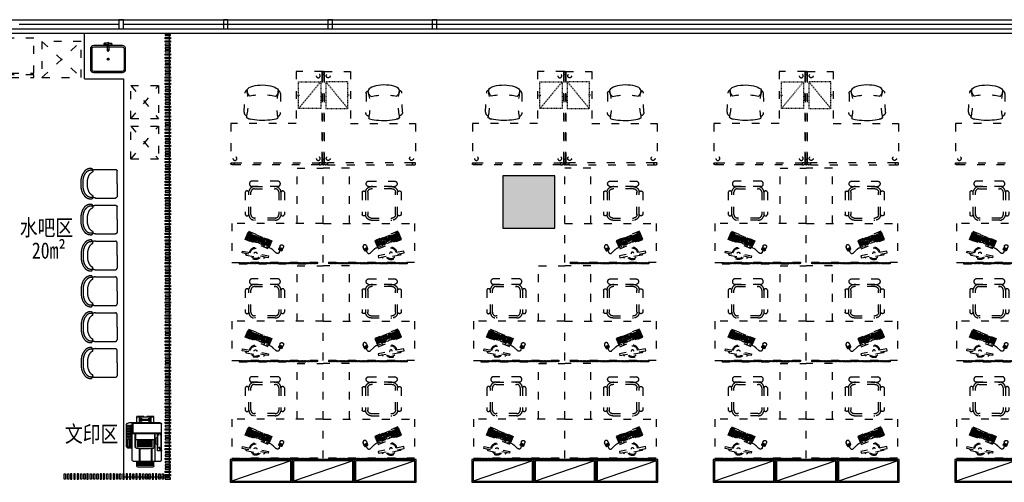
# Model space of a CAD drawing. Header units: millimetres. Extents: x -539149 to -534375, y 505028 to 505469.
# Tile 41 of 135: x -537202 to -537051, y 505292 to 505363. Entities that reach past the tile are written whole.
import ezdxf

# ---------------------------------------------------------------- set-up
doc = ezdxf.new("R2010")
doc.units = ezdxf.units.MM
doc.header["$LTSCALE"] = 10
doc.linetypes.add('ACAD_ISO03W100', pattern=[30, 12, -18])
doc.linetypes.add('HIDDEN2', pattern=[0.1875, 0.125, -0.0625])
for name, color, linetype in [('A-建筑-原墙体', 2, 'Continuous'), ('A-建筑-柱子、剪力墙', 251, 'Continuous'), ('A-建筑-窗户', 4, 'Continuous'), ('B-平面-到顶家具H', 30, 'Continuous'), ('B-平面-固定家具M', 30, 'Continuous'), ('B-平面-完成面造型线', 6, 'Continuous'), ('B-平面-家具L', 30, 'Continuous'), ('B-平面-活动家具', 30, 'ACAD_ISO03W100'), ('E-文本', 7, 'Continuous'), ('家具', 1, 'Continuous')]:
    doc.layers.add(name, color=color, linetype=linetype)
doc.styles.add('宋体', font='txt', dxfattribs={"width": 1.1})

# ---------------------------------------------------------------- blocks, each defined once
blk = doc.blocks.new('A$C71C97248')
at = {"layer": '家具', "color": 8, "linetype": 'Continuous', "ltscale": 250}
for p, q in [((98, 21), (98, 501)), ((139, 524), (162, 524)), ((139, 517), (139, 524)), ((162, 517), (139, 517)), ((139, 509), (162, 509)), ((139, 503), (139, 509)), ((162, 503), (139, 503)), ((139, 494), (162, 494)), ((139, 488), (139, 494)), ((162, 488), (139, 488)), ((139, 481), (162, 481)), ((139, 474), (139, 481)), ((162, 474), (139, 474)), ((139, 467), (162, 467)), ((139, 460), (139, 467)), ((162, 460), (139, 460)), ((450, 540), (140, 540)), ((162, 524), (162, 518)), ((162, 509), (162, 503)), ((162, 494), (162, 489)), ((162, 481), (162, 475)), ((162, 467), (162, 461)), ((177, 524), (201, 524)), ((177, 517), (177, 524)), ((201, 517), (177, 517)), ((177, 503), (177, 509)), ((177, 509), (201, 509)), ((201, 503), (177, 503)), ((177, 488), (177, 494)), ((177, 494), (201, 494)), ((201, 488), (177, 488)), ((177, 474), (177, 481)), ((177, 481), (201, 481)), ((201, 474), (177, 474)), ((177, 467), (201, 467)), ((177, 460), (177, 467)), ((201, 460), (177, 460)), ((201, 524), (201, 518)), ((201, 509), (201, 503)), ((201, 494), (201, 489)), ((201, 481), (201, 475)), ((201, 467), (201, 461)), ((217, 524), (240, 524)), ((217, 517), (217, 524)), ((240, 517), (217, 517)), ((217, 503), (217, 509)), ((217, 509), (240, 509)), ((240, 503), (217, 503)), ((217, 494), (240, 494)), ((217, 488), (217, 494)), ((240, 488), (217, 488)), ((217, 481), (240, 481)), ((217, 474), (217, 481)), ((240, 474), (217, 474)), ((217, 460), (217, 467)), ((217, 467), (240, 467)), ((240, 460), (217, 460)), ((240, 524), (240, 518)), ((240, 509), (240, 503)), ((240, 494), (240, 489)), ((240, 481), (240, 475)), ((240, 467), (240, 461)), ((258, 524), (282, 524)), ((258, 517), (258, 524)), ((282, 517), (258, 517)), ((258, 503), (258, 509)), ((258, 509), (282, 509)), ((282, 503), (258, 503)), ((258, 488), (258, 494)), ((258, 494), (282, 494)), ((282, 488), (258, 488)), ((258, 474), (258, 481)), ((258, 481), (282, 481)), ((282, 474), (258, 474)), ((258, 467), (282, 467)), ((258, 460), (258, 467)), ((282, 460), (258, 460)), ((282, 524), (282, 518)), ((282, 509), (282, 503)), ((282, 494), (282, 489)), ((282, 481), (282, 475)), ((282, 467), (282, 461)), ((299, 517), (299, 524)), ((299, 524), (322, 524)), ((322, 517), (299, 517)), ((299, 509), (322, 509)), ((299, 503), (299, 509)), ((322, 503), (299, 503)), ((299, 488), (299, 494)), ((299, 494), (322, 494)), ((322, 488), (299, 488)), ((299, 474), (299, 481)), ((299, 481), (322, 481)), ((322, 474), (299, 474)), ((299, 467), (322, 467)), ((299, 460), (299, 467)), ((322, 460), (299, 460)), ((322, 524), (322, 518)), ((322, 509), (322, 503)), ((322, 494), (322, 489)), ((322, 481), (322, 475)), ((322, 467), (322, 461)), ((348, 462), (348, 522)), ((348, 522), (452, 522)), ((472, 462), (348, 462)), ((359, 499), (459, 499)), ((359, 476), (359, 499)), ((459, 476), (359, 476)), ((459, 499), (459, 477)), ((472, 502), (472, 464)), ((490, 450), (490, 500)), ((0, 271), (0, 380)), ((100, 380), (0, 380)), ((10, 120), (10, 380)), ((100, 340), (10, 340)), ((100, 330), (10, 330)), ((46, 307), (60, 307)), ((46, 194), (46, 307)), ((60, 307), (60, 195)), ((670, 450), (100, 450)), ((110, 436), (100, 450)), ((110, 3), (110, 436)), ((253, 436), (110, 436)), ((270, 450), (253, 435)), ((253, 436), (253, 0)), ((270, 0), (270, 450)), ((470, 405), (270, 405)), ((470, 395), (270, 395)), ((360, 105), (360, 395)), ((470, 365), (360, 365)), ((470, 345), (360, 345)), ((470, 325), (360, 325)), ((470, 305), (360, 305)), ((690, 340), (495, 340)), ((690, 330), (495, 330)), ((690, 20), (690, 430)), ((760, 380), (690, 380)), ((760, 360), (690, 360)), ((760, 340), (690, 340)), ((760, 320), (690, 320)), ((780, 140), (780, 360)), ((9, 271), (0, 271)), ((9, 226), (0, 226)), ((0, 120), (0, 226)), ((100, 170), (10, 170)), ((100, 160), (10, 160)), ((46, 301), (28, 301)), ((46, 198), (28, 198)), ((60, 194), (46, 194)), ((79, 301), (60, 301)), ((79, 198), (60, 198)), ((470, 285), (360, 285)), ((470, 265), (360, 265)), ((470, 245), (360, 245)), ((470, 225), (360, 225)), ((470, 205), (360, 205)), ((470, 185), (360, 185)), ((470, 165), (360, 165)), ((690, 155), (493, 155)), ((760, 300), (690, 300)), ((760, 280), (690, 280)), ((760, 260), (690, 260)), ((760, 240), (690, 240)), ((760, 220), (690, 220)), ((760, 200), (690, 200)), ((760, 180), (690, 180)), ((760, 160), (690, 160)), ((100, 120), (0, 120)), ((267, 28), (267, 38)), ((470, 105), (270, 105)), ((690, 100), (270, 100)), ((307, 65), (270, 65)), ((270, 0), (270, 60)), ((375, 58), (297, 58)), ((375, 8), (297, 8)), ((413, 85), (342, 85)), ((470, 145), (360, 145)), ((470, 115), (360, 115)), ((467, 58), (367, 58)), ((467, 8), (367, 8)), ((467, 58), (375, 58)), ((530, 65), (447, 65)), ((477, 28), (477, 38)), ((477, 37), (484, 37)), ((477, 28), (484, 28)), ((480, 28), (480, 37)), ((482, 28), (482, 37)), ((484, 28), (484, 37)), ((690, 145), (492, 145)), ((530, 0), (530, 65)), ((760, 140), (690, 140)), ((760, 120), (690, 120)), ((519, 0), (120, 0)), ((670, 0), (527, 0))]:
    blk.add_line(p, q, dxfattribs=at)
for centre, radius, start, end in [((140, 500), 40, 90, 180), ((450, 500), 40, 0, 90), ((452, 502), 20, 0, 90), ((53, 296), 26.1, 12.5572, 167.4428), ((470, 385), 20, 0, 90), ((-546, 255), 1045, 352.8506, 7.1494), ((670, 430), 20, 0, 90), ((760, 360), 20, 0, 90), ((53, 204), 26.1, 192.5572, 347.4428), ((120, 20), 20, 180, 270), ((297, 38), 20, 90, 180), ((297, 28), 20, 180, 270), ((307, 85), 20, 270, 330), ((342, 65), 20, 90, 150), ((413, 65), 20, 30, 90), ((447, 85), 20, 210, 270), ((467, 38), 20, 0, 90), ((467, 28), 20, 270, 0), ((470, 125), 20, 270, 0), ((670, 20), 20, 270, 0), ((760, 140), 20, 270, 0)]:
    blk.add_arc(centre, radius, start, end, dxfattribs=at)
blk.add_open_spline([(494, 37), (495, 34), (498, 29), (506, 25), (514, 26), (522, 20), (524, 12), (523, 3), (528, 3), (530, 3)], degree=3, knots=[0, 0, 0, 0, 8.734831, 17.624521, 24.815385, 32.233771, 43.854654, 50.752472, 56.470963, 56.470963, 56.470963, 56.470963], dxfattribs=at)
at = {"layer": '家具', "color": 8, "linetype": 'Continuous', "ltscale": 250, "start_tangent": (0.386747, -0.922186), "end_tangent": (-0.583117, 0.812388)}
blk.add_spline([(494, 28), (500, 21), (512, 20), (519, 4), (522, 0), (530, 3)], degree=3, dxfattribs=at)
blk = doc.blocks.new('A$C34412BD5')
at = {"ltscale": 15}
for p, q in [((-189, 133), (-220, 145)), ((-212, 93), (-212, -213)), ((204, 133), (236, 145)), ((228, 93), (228, -213)), ((8, -238), (-187, -238)), ((8, -238), (203, -238))]:
    blk.add_line(p, q, dxfattribs=at)
for centre, radius, start, end in [((-45, 94), 214, 104.6381, 130.7296), ((2, -179), 492, 89.3409, 101.9162), ((13, -179), 492, 78.0838, 90.6591), ((61, 94), 214, 49.2704, 75.3619), ((-113, 166), 117, 138.5672, 182.4419), ((-214, 158), 15.1, 171.8627, 315.1241), ((-111, 160), 91.8, 138.4792, 186.66), ((-137, 190), 82.7, 125.3296, 141.6473), ((-136, 189), 53.5, 126.9435, 144.1623), ((-106, 106), 74.1, 139.7304, 154.8946), ((-45, 93), 186, 105.491, 131.709), ((-58, 74), 132, 112.022, 142.6073), ((3, -83), 300, 89.2076, 111.7646), ((2, -179), 462, 89.3444, 102.0779), ((13, -179), 462, 77.9221, 90.6556), ((12, -83), 300, 68.2354, 90.7924), ((60, 93), 186, 48.291, 74.509), ((74, 74), 132, 37.3927, 67.978), ((122, 106), 74.1, 25.1054, 40.2696), ((152, 189), 53.5, 35.8377, 53.0565), ((127, 160), 91.8, 353.34, 41.5208), ((152, 190), 82.7, 38.3527, 54.6704), ((128, 166), 117, 357.5581, 41.4328), ((230, 158), 15.1, 224.8759, 8.1373), ((-78, 86), 134, 155.501, 176.9498), ((-185, 149), 16.9, 180.4165, 314.6651), ((201, 149), 16.9, 225.3349, 359.5835), ((94, 86), 134, 3.0502, 24.499), ((-187, -213), 25, 180, 270), ((203, -213), 25, 270, 0)]:
    blk.add_arc(centre, radius, start, end, dxfattribs=at)
blk = doc.blocks.new('A$C5E144DF2')
at = {"layer": 'B-平面-家具L'}
for p, q in [((-250, 355), (-250, 50)), ((220, 385), (-220, 385)), ((0, 449), (-54, 449)), ((0, 425), (-54, 425)), ((-12, 425), (-12, 331)), ((0, 449), (0, 425)), ((0, 449), (54, 449)), ((0, 425), (54, 425)), ((12, 425), (12, 331)), ((250, 50), (250, 355)), ((18, 203), (-18, 203)), ((0, 221), (0, 185)), ((-220, 20), (220, 20))]:
    blk.add_line(p, q, dxfattribs=at)
blk.add_lwpolyline([(270, 50), (270, 360, 0.414214), (220, 410), (-220, 410, 0.414214), (-270, 360), (-270, 50, 0.414214), (-220, 0), (220, 0, 0.414214)], format="xyb", close=True, dxfattribs=at)
blk.add_circle((0, 203), 15, dxfattribs=at)
for centre, radius, start, end in [((0, 437), 20, 36.8699, 143.1301), ((-220, 355), 30, 90, 180), ((0, 437), 20, 216.8699, 233.1301), ((0, 382), 32.3, 247.7855, 291.3416), ((0, 437), 20, 306.8699, 323.1301), ((220, 355), 30, 360, 90), ((-220, 50), 30, 180, 270), ((220, 50), 30, 270, 360)]:
    blk.add_arc(centre, radius, start, end, dxfattribs=at)
for centre, major_axis, ratio, end_param in [((-54, 437), (0, 12), 0.701132, 9.424778), ((0, 351), (12, 0), 0.265947, 6.283185), ((0, 331), (12, 0), 0.265947, 6.283185)]:
    blk.add_ellipse(centre, major_axis=major_axis, ratio=ratio, start_param=3.141593, end_param=end_param, dxfattribs=at)
at = {"layer": 'B-平面-家具L', "extrusion": (0, 0, -1)}
blk.add_ellipse((54, 437), major_axis=(0, 12), ratio=0.701132, start_param=3.141593, end_param=9.424778, dxfattribs=at)
blk = doc.blocks.new('_FZH')
at = {"layer": 'A-建筑-原墙体'}
blk.add_lwpolyline([(-0.5, -0.5), (0.5, -0.5), (0.5, 0.5), (-0.5, 0.5)], close=True, dxfattribs=at)
at = {"layer": 'A-建筑-柱子、剪力墙'}
blk.add_solid([(-0.5, -0.5), (0.5, -0.5), (-0.5, 0.5), (0.5, 0.5)], dxfattribs=at)
blk = doc.blocks.new('A$C42307EB7')
at = {"layer": 'B-平面-活动家具'}
h = blk.add_hatch(dxfattribs=at)
h.set_pattern_fill('ANSI31', color=8, scale=50, angle=90, style=0)
h.set_pattern_definition([(135, (-88, -20), (-4.419417, -4.419417), [])])
h.paths.add_polyline_path([(-1288, -20), (-88, -20), (-88, 0), (-1288, 0)])
for p, q in [((-400, 600), (-400, 1450)), ((-400, 1450), (0, 1450)), ((0, 600), (0, 1450)), ((-695, 1250), (-1094, 1250)), ((-695, 1165), (-1094, 1165))]:
    blk.add_line(p, q, dxfattribs=at)
at = {"layer": 'B-平面-活动家具', "color": 8}
for p, q in [((-1107, 737), (-1107, 1078)), ((-1053, 1132), (-736, 1132)), ((-682, 1078), (-682, 737)), ((-736, 683), (-1053, 683))]:
    blk.add_line(p, q, dxfattribs=at)
at = {"layer": 'B-平面-活动家具', "color": 251, "extrusion": (0, 0, -1)}
for p, q in [((-1182, 371), (-1141, 471)), ((-1147, 455), (-1133, 449)), ((-919, 380), (-1141, 471)), ((-1133, 449), (-1126, 465)), ((-1118, 443), (-1111, 459)), ((-1186, 360), (-1184, 366)), ((-1186, 360), (-905, 245)), ((-1184, 366), (-903, 251)), ((-1182, 371), (-1167, 365)), ((-1182, 371), (-1167, 365)), ((-1176, 386), (-1161, 380)), ((-1173, 393), (-951, 302)), ((-1161, 380), (-1167, 365)), ((-1166, 409), (-1152, 403)), ((-1161, 380), (-1161, 380)), ((-1145, 418), (-1160, 424)), ((-1158, 387), (-1152, 403)), ((-1154, 440), (-1139, 434)), ((-1145, 418), (-1152, 403)), ((-1152, 403), (-1137, 396)), ((-1146, 374), (-1152, 359)), ((-1152, 359), (-842, 231)), ((-1146, 374), (-954, 295)), ((-1145, 418), (-1139, 434)), ((-1131, 412), (-1145, 418)), ((-1143, 381), (-1137, 396)), ((-1139, 434), (-1124, 428)), ((-1131, 368), (-1138, 353)), ((-1131, 412), (-1137, 396)), ((-1137, 396), (-1122, 390)), ((-1133, 449), (-1118, 443)), ((-1131, 412), (-1124, 428)), ((-1116, 406), (-1131, 412)), ((-1128, 375), (-1122, 390)), ((-1124, 428), (-1118, 443)), ((-1124, 428), (-1109, 421)), ((-1109, 421), (-1124, 428)), ((-1116, 362), (-1123, 347)), ((-1116, 406), (-1122, 390)), ((-1122, 390), (-1107, 384)), ((-1103, 437), (-1118, 443)), ((-1116, 406), (-1109, 421)), ((-1101, 400), (-1116, 406)), ((-1107, 384), (-1114, 369)), ((-1103, 437), (-1109, 421)), ((-1109, 421), (-1095, 415)), ((-1095, 415), (-1109, 421)), ((-1102, 356), (-1108, 341)), ((-1101, 400), (-1107, 384)), ((-1107, 384), (-1093, 378)), ((-1097, 453), (-1103, 437)), ((-1103, 437), (-970, 382)), ((-1101, 400), (-1095, 415)), ((-1086, 394), (-1101, 400)), ((-1099, 363), (-1093, 378)), ((-1088, 431), (-1095, 415)), ((-1080, 409), (-1095, 415)), ((-1093, 378), (-1078, 372)), ((-1087, 350), (-1093, 334)), ((-1086, 394), (-1093, 378)), ((-1086, 394), (-1080, 409)), ((-1071, 388), (-1086, 394)), ((-1084, 357), (-1078, 372)), ((-1073, 425), (-1080, 409)), ((-1065, 403), (-1080, 409)), ((-1071, 388), (-1078, 372)), ((-1078, 372), (-1063, 366)), ((-1072, 344), (-1078, 328)), ((-1071, 388), (-1065, 403)), ((-1057, 382), (-1071, 388)), ((-1069, 351), (-1063, 366)), ((-1059, 419), (-1065, 403)), ((-1050, 397), (-1065, 403)), ((-1057, 338), (-1064, 322)), ((-1057, 382), (-1063, 366)), ((-1063, 366), (-1048, 360)), ((-1057, 382), (-1050, 397)), ((-1042, 376), (-1057, 382)), ((-1054, 345), (-1048, 360)), ((-1044, 413), (-1050, 397)), ((-1035, 391), (-1050, 397)), ((-1042, 332), (-1049, 316)), ((-1042, 376), (-1048, 360)), ((-1048, 360), (-1033, 354)), ((-1042, 376), (-1035, 391)), ((-1027, 370), (-1042, 376)), ((-1040, 338), (-1033, 354)), ((-1029, 407), (-1035, 391)), ((-1021, 385), (-1035, 391)), ((-1028, 326), (-1034, 310)), ((-1027, 370), (-1033, 354)), ((-1033, 354), (-1019, 348)), ((-1027, 370), (-1021, 385)), ((-1012, 363), (-1027, 370)), ((-1025, 332), (-1019, 348)), ((-1014, 401), (-1021, 385)), ((-1006, 379), (-1021, 385)), ((-1012, 363), (-1019, 348)), ((-1019, 348), (-1004, 342)), ((-1019, 304), (-1013, 320)), ((-1012, 363), (-1006, 379)), ((-997, 357), (-1012, 363)), ((-1010, 326), (-1004, 342)), ((-999, 395), (-1006, 379)), ((-991, 373), (-1006, 379)), ((-997, 357), (-1004, 342)), ((-1004, 342), (-989, 336)), ((-998, 314), (-1004, 298)), ((-997, 357), (-991, 373)), ((-997, 357), (-983, 351)), ((-983, 351), (-997, 357)), ((-995, 320), (-989, 336)), ((-985, 388), (-991, 373)), ((-976, 367), (-991, 373)), ((-983, 307), (-990, 292)), ((-983, 351), (-989, 336)), ((-989, 336), (-974, 330)), ((-983, 351), (-976, 367)), ((-968, 345), (-983, 351)), ((-980, 314), (-974, 330)), ((-970, 382), (-976, 367)), ((-961, 361), (-976, 367)), ((-968, 345), (-974, 330)), ((-974, 330), (-959, 324)), ((-963, 398), (-970, 382)), ((-955, 376), (-970, 382)), ((-961, 361), (-968, 345)), ((-968, 345), (-953, 339)), ((-959, 324), (-966, 308)), ((-961, 361), (-947, 355)), ((-959, 324), (-953, 339)), ((-945, 318), (-959, 324)), ((-955, 376), (-949, 392)), ((-940, 370), (-955, 376)), ((-953, 277), (-912, 377)), ((-951, 302), (-919, 380)), ((-947, 355), (-940, 370)), ((-947, 355), (-932, 349)), ((-929, 329), (-942, 298)), ((-934, 386), (-940, 370)), ((-925, 364), (-940, 370)), ((-921, 308), (-936, 314)), ((-915, 323), (-929, 329)), ((-927, 292), (-915, 323)), ((-912, 322), (-925, 291)), ((-904, 301), (-918, 307)), ((-916, 361), (-910, 376)), ((-902, 355), (-916, 361)), ((-912, 377), (-801, 331)), ((-897, 316), (-912, 322)), ((-910, 285), (-897, 316)), ((-895, 315), (-908, 284)), ((-906, 338), (-893, 369)), ((-891, 332), (-906, 338)), ((-895, 370), (-902, 355)), ((-901, 256), (-860, 355)), ((-884, 348), (-899, 354)), ((-880, 309), (-895, 315)), ((-893, 278), (-880, 309)), ((-878, 363), (-891, 332)), ((-882, 347), (-876, 362)), ((-867, 341), (-882, 347)), ((-879, 309), (-820, 285)), ((-877, 272), (-851, 334)), ((-873, 324), (-813, 300)), ((-861, 356), (-867, 341)), ((-866, 340), (-807, 316)), ((-862, 266), (-830, 343)), ((-847, 259), (-815, 337)), ((-842, 231), (-801, 331)), ((-975, 286), (-968, 301)), ((-960, 280), (-954, 295)), ((-945, 292), (-951, 276)), ((-930, 286), (-945, 292)), ((-942, 298), (-927, 292)), ((-936, 270), (-930, 286)), ((-928, 285), (-934, 269)), ((-913, 279), (-928, 285)), ((-925, 291), (-910, 285)), ((-919, 263), (-913, 279)), ((-910, 278), (-917, 262)), ((-896, 272), (-910, 278)), ((-908, 284), (-893, 278)), ((-905, 245), (-903, 251)), ((-902, 256), (-896, 272)), ((-887, 294), (-901, 300)), ((-892, 278), (-832, 253)), ((-885, 293), (-826, 269)), ((-626, 270), (-626, 271))]:
    blk.add_line(p, q, dxfattribs=at)
at = {"layer": 'B-平面-活动家具', "color": 251, "linetype": 'ByBlock', "extrusion": (0, 0, -1)}
for p, q in [((-677, 196), (-669, 216)), ((-620, 212), (-671, 233)), ((-669, 216), (-660, 212)), ((-660, 212), (-668, 191)), ((-660, 188), (-654, 201)), ((-656, 202), (-652, 212)), ((-653, 201), (-656, 202)), ((-648, 211), (-653, 201)), ((-652, 212), (-648, 211)), ((-643, 206), (-652, 184)), ((-650, 211), (-646, 223)), ((-633, 202), (-643, 206)), ((-642, 181), (-633, 202))]:
    blk.add_line(p, q, dxfattribs=at)
at = {"layer": 'B-平面-活动家具'}
for points in [[(-1140, 1078, 0.755802), (-1195, 1078), (-1195, 737, 0.755802), (-1140, 737)], [(-649, 1078, -0.755802), (-595, 1078), (-595, 737, -0.755802), (-649, 737)]]:
    blk.add_lwpolyline(points, format="xyb", dxfattribs=at)
blk.add_lwpolyline([(-1053, 650, -0.414214), (-1140, 737), (-1140, 1078, -0.414214), (-1053, 1165), (-736, 1165, -0.414214), (-649, 1078), (-649, 737, -0.414214), (-736, 650)], format="xyb", close=True, dxfattribs=at)
for points in [[(-1400, 600), (-1400, 0), (0, 0), (0, 600)], [(-1288, -20), (-88, -20), (-88, 0), (-1288, 0)]]:
    blk.add_lwpolyline(points, close=True, dxfattribs=at)
at = {"layer": 'B-平面-活动家具', "extrusion": (0, 0, -1)}
for points in [[(1145, 481), (790, 335), (842, 210), (1197, 355)], [(1241, 149), (1236, 177), (839, 103), (845, 75)]]:
    blk.add_lwpolyline(points, close=True, dxfattribs=at)
blk.add_lwpolyline([(832, 232), (810, 223, 0.123106), (770, 193), (724, 151, -0.512526), (674, 154), (660, 188)], format="xyb", dxfattribs=at)
blk.add_lwpolyline([(626, 271, -0.414214), (662, 256), (680, 211, -0.414214), (673, 193), (647, 182, -0.414214), (629, 190), (611, 235, -0.422395)], format="xyb", close=True, dxfattribs=at)
blk.add_lwpolyline([(1196, 140), (1179, 116), (916, 67), (890, 83)], dxfattribs=at)
at = {"layer": 'B-平面-活动家具'}
for centre, start, end in [((-1089, 1208), 96.5687, 263.4313), ((-700, 1208), 276.5687, 83.4313)]:
    blk.add_arc(centre, 42.7, start, end, dxfattribs=at)
at = {"layer": 'B-平面-活动家具', "color": 8}
for centre, start, end in [((-1053, 1078), 90, 180), ((-736, 1078), 0, 90), ((-1053, 737), 180, 270), ((-736, 737), 270, 0)]:
    blk.add_arc(centre, 54.5, start, end, dxfattribs=at)
at = {"layer": 'B-平面-活动家具', "extrusion": (0, 0, -1)}
for start, end in [(10.6234, 190.6234), (222.7367, 338.5101)]:
    blk.add_arc((1038, 140), 93.1, start, end, dxfattribs=at)
at = {"layer": 'B-平面-活动家具', "color": 8, "extrusion": (0, 0, -1)}
for radius, start, end in [(79.3, 10.6234, 190.6234), (20.5, 10.6234, 190.6234), (79.3, 229.2536, 331.9932)]:
    blk.add_arc((1038, 140), radius, start, end, dxfattribs=at)
blk = doc.blocks.new('A$C50D80CFC')
for p, q in [((225, 649, 0), (24, 434, 0)), ((317, 678, 0), (310, 675, 0)), ((330, 676, 0), (317, 678, 0)), ((330, 676, 0), (348, 668, 0)), ((348, 668, 0), (330, 676, 0)), ((348, 668, 0), (369, 656, 0)), ((369, 656, 0), (348, 668, 0)), ((393, 638, 0), (369, 656, 0)), ((421, 617, 0), (393, 638, 0)), ((450, 593, 0), (421, 617, 0)), ((480, 566, 0), (450, 593, 0)), ((509, 537, 0), (480, 566, 0)), ((538, 507, 0), (509, 537, 0)), ((565, 477, 0), (538, 507, 0)), ((590, 448, 0), (565, 477, 0)), ((9, 370, 0), (7, 352, 0)), ((7, 352, 0), (9, 330, 0)), ((17, 383, 0), (9, 370, 0)), ((9, 330, 0), (17, 304, 0)), ((17, 304, 0), (31, 276, 0)), ((611, 421, 0), (590, 448, 0)), ((628, 396, 0), (611, 421, 0)), ((640, 375, 0), (628, 396, 0)), ((648, 358, 0), (640, 375, 0)), ((651, 345, 0), (648, 358, 0)), ((648, 337, 0), (651, 345, 0)), ((31, 276, 0), (49, 245, 0)), ((49, 245, 0), (71, 214, 0)), ((71, 214, 0), (97, 183, 0)), ((97, 183, 0), (125, 153, 0)), ((125, 153, 0), (155, 124, 0)), ((407, 51, 0), (619, 250, 0)), ((155, 124, 0), (187, 98, 0)), ((187, 98, 0), (218, 76, 0)), ((218, 76, 0), (248, 58, 0)), ((248, 58, 0), (277, 45, 0)), ((277, 45, 0), (302, 37, 0)), ((302, 37, 0), (324, 34, 0)), ((324, 34, 0), (342, 37, 0)), ((342, 37, 0), (356, 45, 0))]:
    blk.add_line(p, q)
at = {"extrusion": (0, 0, -1)}
for centre, major_axis, start_param, end_param in [((-450, 1151, 0), (-633, 633), 2.942374, 3.381096), ((265, 609, 0), (39.9, 39.9), -1.569576, -0.190397), ((-505, 1198, 0), (-685, 685), 2.926577, 2.950628), ((46, 406, 0), (25.7, 25.7), 3.257716, 4.838691), ((91, 315, 0), (70.9, 70.9), 4.670073, 5.682024), ((863, 891, 0), (-630, 630), 4.491074, 4.933704), ((1124, -422, 0), (-633, 633), 6.043682, 6.482404), ((582, 293, 0), (39.9, 39.9), 0.190397, 1.635129), ((1171, -478, 0), (685, 685), -1.379832, -1.355781), ((288, 119, 0), (70.9, 70.9), 0.601161, 1.613112), ((378, 73, 0), (25.7, 25.7), 1.444494, 3.02547)]:
    blk.add_ellipse(centre, major_axis=major_axis, ratio=1, start_param=start_param, end_param=end_param, dxfattribs=at)
blk = doc.blocks.new('1grjh')
at = {"layer": 'B-平面-活动家具', "elevation": 451}
for points in [[(22797, -67373), (22797, -67347, 0.152712), (22792, -67331, 0.246733), (22782, -67325, 0.246733), (22772, -67331, 0.152712), (22767, -67347), (22767, -67373), (22797, -67373)], [(22797, -68677), (22797, -68704, -0.152712), (22792, -68720, -0.246733), (22782, -68725, -0.246733), (22772, -68720, -0.152712), (22767, -68704), (22767, -68677), (22797, -68677)], [(22845, -68755), (22819, -68755, -0.152712), (22802, -68751, -0.246733), (22797, -68740, -0.246733), (22802, -68730, -0.152712), (22819, -68725), (22845, -68725), (22845, -68755)], [(24149, -68755), (24175, -68755, 0.152712), (24191, -68751, 0.246733), (24197, -68740, 0.246733), (24191, -68730, 0.152712), (24175, -68725), (24149, -68725), (24149, -68755)]]:
    blk.add_lwpolyline(points, format="xyb", dxfattribs=at)
for points in [[(22767, -68677), (22797, -68677), (22797, -67373), (22767, -67373)], [(22845, -68725), (22845, -68755), (24149, -68755), (24149, -68725)]]:
    blk.add_lwpolyline(points, close=True, dxfattribs=at)
for points in [[(22797, -67347), (22797, -67325), (23197, -67325), (23197, -68125), (24197, -68125), (24197, -68725), (24175, -68725)], [(22819, -68725), (22797, -68725), (22797, -68703)]]:
    blk.add_lwpolyline(points, dxfattribs=at)
at = {"layer": 'B-平面-活动家具'}
for centre, radius in [((22858, -67392), 30), ((22858, -68659), 30), ((24135, -68659), 30), ((22782, -68740, 451), 15)]:
    blk.add_circle(centre, radius, dxfattribs=at)
at = {"layer": '家具', "color": 8, "linetype": 'HIDDEN2'}
for p, q in [((22821, -67483, 451), (23161, -67893, 451)), ((23177, -67688, 451), (23145, -67688, 451))]:
    blk.add_line(p, q, dxfattribs=at)
at = {"layer": '家具', "color": 8, "linetype": 'HIDDEN2', "elevation": 451}
blk.add_lwpolyline([(23161, -67893), (23161, -67483), (22821, -67483), (22821, -67893)], close=True, dxfattribs=at)
at = {"layer": 'B-平面-活动家具', "rotation": 226.0000000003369}
blk.add_blockref('A$C50D80CFC', (23685, -67336, 451), dxfattribs=at)
blk = doc.blocks.new('A$C255261E0')
at = {"layer": 'B-平面-到顶家具H', "color": 8}
blk.add_line((930, -20), (20, -330), dxfattribs=at)
at = {"layer": 'B-平面-到顶家具H'}
blk.add_lwpolyline([(0, 0), (0, -350), (950, -350), (950, 0)], close=True, dxfattribs=at)
at = {"layer": 'B-平面-到顶家具H', "color": 8}
blk.add_lwpolyline([(20, -20), (20, -330), (930, -330), (930, -20)], close=True, dxfattribs=at)
blk = doc.blocks.new('A$C6C007818')
at = {"layer": 'B-平面-活动家具'}
for points in [[(650, -537), (650, 0), (0, 0), (0, -537)], [(650, -600), (650, -562), (0, -562), (0, -600)], [(75, -613), (119, -613), (119, -631), (75, -631)]]:
    blk.add_lwpolyline(points, close=True, dxfattribs=at)

msp = doc.modelspace()

# ---------------------------------------------------------------- linework, layer by layer
at = {"layer": 'A-建筑-窗户', "ltscale": 0.01}
for p, q in [((-537258.373, 505362.649, 0.069), (-536953.773, 505362.649, 0.069)), ((-537258.373, 505361.249, 0.069), (-536953.773, 505361.249, 0.069)), ((-537201.773, 505361.949, 0.069), (-537186.473, 505361.951, 0.069)), ((-537185.773, 505361.951, 0.069), (-536954.473, 505361.982, 0.069))]:
    msp.add_line(p, q, dxfattribs=at)
at = {"layer": 'A-建筑-窗户', "ltscale": 0.01, "elevation": 0.069}
for points in [[(-537186.473, 505361.249), (-537185.773, 505361.249), (-537185.773, 505362.649), (-537186.473, 505362.649)], [(-537170.473, 505361.249), (-537169.773, 505361.249), (-537169.773, 505362.649), (-537170.473, 505362.649)], [(-537154.473, 505361.249), (-537153.773, 505361.249), (-537153.773, 505362.649), (-537154.473, 505362.649)], [(-537138.473, 505361.249), (-537137.773, 505361.249), (-537137.773, 505362.649), (-537138.473, 505362.649)]]:
    msp.add_lwpolyline(points, close=True, dxfattribs=at)
at = {"layer": 'B-平面-固定家具M', "ltscale": 0.01}
for p, q in [((-537191.773, 505353.599, 0.069), (-537191.773, 505360.599, 0.069)), ((-537178.773, 505360.599, 0.069), (-537178.773, 505292.499, 0.069)), ((-537191.773, 505353.599, 0.069), (-537185.773, 505353.599, 0.069)), ((-537185.773, 505353.599, 0.069), (-537185.773, 505292.499, 0.069)), ((-537178.773, 505292.499, 0.069), (-537185.773, 505292.499, 0.069))]:
    msp.add_line(p, q, dxfattribs=at)
at = {"layer": 'B-平面-完成面造型线', "ltscale": 0.01, "elevation": 0.069}
for points in [[(-537178.573, 505360.199), (-537178.573, 505360.399), (-537179.373, 505360.399), (-537179.373, 505360.199)], [(-537178.573, 505359.899), (-537178.573, 505359.699), (-537179.373, 505359.699), (-537179.373, 505359.899)], [(-537178.573, 505359.399), (-537178.573, 505359.199), (-537179.373, 505359.199), (-537179.373, 505359.399)], [(-537178.573, 505358.699), (-537178.573, 505358.899), (-537179.373, 505358.899), (-537179.373, 505358.699)], [(-537178.573, 505358.199), (-537178.573, 505358.399), (-537179.373, 505358.399), (-537179.373, 505358.199)], [(-537178.573, 505357.699), (-537178.573, 505357.899), (-537179.373, 505357.899), (-537179.373, 505357.699)], [(-537178.573, 505357.399), (-537178.573, 505357.199), (-537179.373, 505357.199), (-537179.373, 505357.399)], [(-537178.573, 505356.899), (-537178.573, 505356.699), (-537179.373, 505356.699), (-537179.373, 505356.899)], [(-537178.573, 505356.199), (-537178.573, 505356.399), (-537179.373, 505356.399), (-537179.373, 505356.199)], [(-537178.573, 505355.699), (-537178.573, 505355.899), (-537179.373, 505355.899), (-537179.373, 505355.699)], [(-537178.573, 505355.399), (-537178.573, 505355.199), (-537179.373, 505355.199), (-537179.373, 505355.399)], [(-537178.573, 505354.699), (-537178.573, 505354.899), (-537179.373, 505354.899), (-537179.373, 505354.699)], [(-537178.573, 505354.199), (-537178.573, 505354.399), (-537179.373, 505354.399), (-537179.373, 505354.199)], [(-537178.573, 505353.899), (-537178.573, 505353.699), (-537179.373, 505353.699), (-537179.373, 505353.899)], [(-537178.573, 505353.399), (-537178.573, 505353.199), (-537179.373, 505353.199), (-537179.373, 505353.399)], [(-537178.573, 505352.899), (-537178.573, 505352.699), (-537179.373, 505352.699), (-537179.373, 505352.899)], [(-537178.573, 505352.199), (-537178.573, 505352.399), (-537179.373, 505352.399), (-537179.373, 505352.199)], [(-537178.573, 505351.699), (-537178.573, 505351.899), (-537179.373, 505351.899), (-537179.373, 505351.699)], [(-537178.573, 505351.399), (-537178.573, 505351.199), (-537179.373, 505351.199), (-537179.373, 505351.399)], [(-537178.573, 505350.699), (-537178.573, 505350.899), (-537179.373, 505350.899), (-537179.373, 505350.699)], [(-537178.573, 505350.199), (-537178.573, 505350.399), (-537179.373, 505350.399), (-537179.373, 505350.199)], [(-537178.573, 505349.699), (-537178.573, 505349.899), (-537179.373, 505349.899), (-537179.373, 505349.699)], [(-537178.573, 505349.399), (-537178.573, 505349.199), (-537179.373, 505349.199), (-537179.373, 505349.399)], [(-537178.573, 505348.899), (-537178.573, 505348.699), (-537179.373, 505348.699), (-537179.373, 505348.899)], [(-537178.573, 505348.199), (-537178.573, 505348.399), (-537179.373, 505348.399), (-537179.373, 505348.199)], [(-537178.573, 505347.899), (-537178.573, 505347.699), (-537179.373, 505347.699), (-537179.373, 505347.899)], [(-537178.573, 505347.399), (-537178.573, 505347.199), (-537179.373, 505347.199), (-537179.373, 505347.399)], [(-537178.573, 505346.699), (-537178.573, 505346.899), (-537179.373, 505346.899), (-537179.373, 505346.699)], [(-537178.573, 505346.199), (-537178.573, 505346.399), (-537179.373, 505346.399), (-537179.373, 505346.199)], [(-537178.573, 505345.899), (-537178.573, 505345.699), (-537179.373, 505345.699), (-537179.373, 505345.899)], [(-537178.573, 505345.399), (-537178.573, 505345.199), (-537179.373, 505345.199), (-537179.373, 505345.399)], [(-537178.573, 505344.899), (-537178.573, 505344.699), (-537179.373, 505344.699), (-537179.373, 505344.899)], [(-537178.573, 505344.199), (-537178.573, 505344.399), (-537179.373, 505344.399), (-537179.373, 505344.199)], [(-537178.573, 505343.699), (-537178.573, 505343.899), (-537179.373, 505343.899), (-537179.373, 505343.699)], [(-537178.573, 505343.399), (-537178.573, 505343.199), (-537179.373, 505343.199), (-537179.373, 505343.399)], [(-537178.573, 505342.699), (-537178.573, 505342.899), (-537179.373, 505342.899), (-537179.373, 505342.699)], [(-537178.573, 505342.199), (-537178.573, 505342.399), (-537179.373, 505342.399), (-537179.373, 505342.199)], [(-537178.573, 505341.699), (-537178.573, 505341.899), (-537179.373, 505341.899), (-537179.373, 505341.699)], [(-537178.573, 505341.399), (-537178.573, 505341.199), (-537179.373, 505341.199), (-537179.373, 505341.399)], [(-537178.573, 505340.899), (-537178.573, 505340.699), (-537179.373, 505340.699), (-537179.373, 505340.899)], [(-537178.573, 505340.199), (-537178.573, 505340.399), (-537179.373, 505340.399), (-537179.373, 505340.199)], [(-537178.573, 505339.699), (-537178.573, 505339.899), (-537179.373, 505339.899), (-537179.373, 505339.699)], [(-537178.573, 505339.399), (-537178.573, 505339.199), (-537179.373, 505339.199), (-537179.373, 505339.399)], [(-537178.573, 505338.699), (-537178.573, 505338.899), (-537179.373, 505338.899), (-537179.373, 505338.699)], [(-537178.573, 505338.199), (-537178.573, 505338.399), (-537179.373, 505338.399), (-537179.373, 505338.199)], [(-537178.573, 505337.899), (-537178.573, 505337.699), (-537179.373, 505337.699), (-537179.373, 505337.899)], [(-537178.573, 505337.399), (-537178.573, 505337.199), (-537179.373, 505337.199), (-537179.373, 505337.399)], [(-537178.573, 505336.899), (-537178.573, 505336.699), (-537179.373, 505336.699), (-537179.373, 505336.899)], [(-537178.573, 505336.199), (-537178.573, 505336.399), (-537179.373, 505336.399), (-537179.373, 505336.199)], [(-537178.573, 505335.899), (-537178.573, 505335.699), (-537179.373, 505335.699), (-537179.373, 505335.899)], [(-537178.573, 505335.399), (-537178.573, 505335.199), (-537179.373, 505335.199), (-537179.373, 505335.399)], [(-537178.573, 505334.699), (-537178.573, 505334.899), (-537179.373, 505334.899), (-537179.373, 505334.699)], [(-537178.573, 505334.199), (-537178.573, 505334.399), (-537179.373, 505334.399), (-537179.373, 505334.199)], [(-537178.573, 505333.699), (-537178.573, 505333.899), (-537179.373, 505333.899), (-537179.373, 505333.699)], [(-537178.573, 505333.399), (-537178.573, 505333.199), (-537179.373, 505333.199), (-537179.373, 505333.399)], [(-537178.573, 505332.899), (-537178.573, 505332.699), (-537179.373, 505332.699), (-537179.373, 505332.899)], [(-537178.573, 505332.199), (-537178.573, 505332.399), (-537179.373, 505332.399), (-537179.373, 505332.199)], [(-537178.573, 505331.899), (-537178.573, 505331.699), (-537179.373, 505331.699), (-537179.373, 505331.899)], [(-537178.573, 505331.399), (-537178.573, 505331.199), (-537179.373, 505331.199), (-537179.373, 505331.399)], [(-537178.573, 505330.699), (-537178.573, 505330.899), (-537179.373, 505330.899), (-537179.373, 505330.699)], [(-537178.573, 505330.199), (-537178.573, 505330.399), (-537179.373, 505330.399), (-537179.373, 505330.199)], [(-537178.573, 505329.899), (-537178.573, 505329.699), (-537179.373, 505329.699), (-537179.373, 505329.899)], [(-537178.573, 505329.399), (-537178.573, 505329.199), (-537179.373, 505329.199), (-537179.373, 505329.399)], [(-537178.573, 505328.899), (-537178.573, 505328.699), (-537179.373, 505328.699), (-537179.373, 505328.899)], [(-537178.573, 505328.199), (-537178.573, 505328.399), (-537179.373, 505328.399), (-537179.373, 505328.199)], [(-537178.573, 505327.699), (-537178.573, 505327.899), (-537179.373, 505327.899), (-537179.373, 505327.699)], [(-537178.573, 505327.399), (-537178.573, 505327.199), (-537179.373, 505327.199), (-537179.373, 505327.399)], [(-537178.573, 505326.699), (-537178.573, 505326.899), (-537179.373, 505326.899), (-537179.373, 505326.699)], [(-537178.573, 505326.199), (-537178.573, 505326.399), (-537179.373, 505326.399), (-537179.373, 505326.199)], [(-537178.573, 505325.699), (-537178.573, 505325.899), (-537179.373, 505325.899), (-537179.373, 505325.699)], [(-537178.573, 505325.399), (-537178.573, 505325.199), (-537179.373, 505325.199), (-537179.373, 505325.399)], [(-537178.573, 505324.899), (-537178.573, 505324.699), (-537179.373, 505324.699), (-537179.373, 505324.899)], [(-537178.573, 505324.199), (-537178.573, 505324.399), (-537179.373, 505324.399), (-537179.373, 505324.199)], [(-537178.573, 505323.699), (-537178.573, 505323.899), (-537179.373, 505323.899), (-537179.373, 505323.699)], [(-537178.573, 505323.399), (-537178.573, 505323.199), (-537179.373, 505323.199), (-537179.373, 505323.399)], [(-537178.573, 505322.699), (-537178.573, 505322.899), (-537179.373, 505322.899), (-537179.373, 505322.699)], [(-537178.573, 505322.199), (-537178.573, 505322.399), (-537179.373, 505322.399), (-537179.373, 505322.199)], [(-537178.573, 505321.899), (-537178.573, 505321.699), (-537179.373, 505321.699), (-537179.373, 505321.899)], [(-537178.573, 505321.399), (-537178.573, 505321.199), (-537179.373, 505321.199), (-537179.373, 505321.399)], [(-537178.573, 505320.899), (-537178.573, 505320.699), (-537179.373, 505320.699), (-537179.373, 505320.899)], [(-537178.573, 505320.199), (-537178.573, 505320.399), (-537179.373, 505320.399), (-537179.373, 505320.199)], [(-537178.573, 505319.699), (-537178.573, 505319.899), (-537179.373, 505319.899), (-537179.373, 505319.699)], [(-537178.573, 505319.399), (-537178.573, 505319.199), (-537179.373, 505319.199), (-537179.373, 505319.399)], [(-537178.573, 505318.699), (-537178.573, 505318.899), (-537179.373, 505318.899), (-537179.373, 505318.699)], [(-537178.573, 505318.199), (-537178.573, 505318.399), (-537179.373, 505318.399), (-537179.373, 505318.199)], [(-537178.573, 505317.699), (-537178.573, 505317.899), (-537179.373, 505317.899), (-537179.373, 505317.699)], [(-537178.573, 505317.399), (-537178.573, 505317.199), (-537179.373, 505317.199), (-537179.373, 505317.399)], [(-537178.573, 505316.899), (-537178.573, 505316.699), (-537179.373, 505316.699), (-537179.373, 505316.899)], [(-537178.573, 505316.199), (-537178.573, 505316.399), (-537179.373, 505316.399), (-537179.373, 505316.199)], [(-537178.573, 505315.899), (-537178.573, 505315.699), (-537179.373, 505315.699), (-537179.373, 505315.899)], [(-537178.573, 505315.399), (-537178.573, 505315.199), (-537179.373, 505315.199), (-537179.373, 505315.399)], [(-537178.573, 505314.699), (-537178.573, 505314.899), (-537179.373, 505314.899), (-537179.373, 505314.699)], [(-537178.573, 505314.199), (-537178.573, 505314.399), (-537179.373, 505314.399), (-537179.373, 505314.199)], [(-537178.573, 505313.899), (-537178.573, 505313.699), (-537179.373, 505313.699), (-537179.373, 505313.899)], [(-537178.573, 505313.399), (-537178.573, 505313.199), (-537179.373, 505313.199), (-537179.373, 505313.399)], [(-537178.573, 505312.899), (-537178.573, 505312.699), (-537179.373, 505312.699), (-537179.373, 505312.899)], [(-537178.573, 505312.199), (-537178.573, 505312.399), (-537179.373, 505312.399), (-537179.373, 505312.199)], [(-537178.573, 505311.899), (-537178.573, 505311.699), (-537179.373, 505311.699), (-537179.373, 505311.899)], [(-537178.573, 505311.399), (-537178.573, 505311.199), (-537179.373, 505311.199), (-537179.373, 505311.399)], [(-537178.573, 505310.699), (-537178.573, 505310.899), (-537179.373, 505310.899), (-537179.373, 505310.699)], [(-537178.573, 505310.199), (-537178.573, 505310.399), (-537179.373, 505310.399), (-537179.373, 505310.199)], [(-537178.573, 505309.699), (-537178.573, 505309.899), (-537179.373, 505309.899), (-537179.373, 505309.699)], [(-537178.573, 505309.399), (-537178.573, 505309.199), (-537179.373, 505309.199), (-537179.373, 505309.399)], [(-537178.573, 505308.899), (-537178.573, 505308.699), (-537179.373, 505308.699), (-537179.373, 505308.899)], [(-537178.573, 505308.199), (-537178.573, 505308.399), (-537179.373, 505308.399), (-537179.373, 505308.199)], [(-537178.573, 505307.699), (-537178.573, 505307.899), (-537179.373, 505307.899), (-537179.373, 505307.699)], [(-537178.573, 505307.399), (-537178.573, 505307.199), (-537179.373, 505307.199), (-537179.373, 505307.399)], [(-537178.573, 505306.699), (-537178.573, 505306.899), (-537179.373, 505306.899), (-537179.373, 505306.699)], [(-537178.573, 505306.199), (-537178.573, 505306.399), (-537179.373, 505306.399), (-537179.373, 505306.199)], [(-537178.573, 505305.899), (-537178.573, 505305.699), (-537179.373, 505305.699), (-537179.373, 505305.899)], [(-537178.573, 505305.399), (-537178.573, 505305.199), (-537179.373, 505305.199), (-537179.373, 505305.399)], [(-537178.573, 505304.899), (-537178.573, 505304.699), (-537179.373, 505304.699), (-537179.373, 505304.899)], [(-537178.573, 505304.199), (-537178.573, 505304.399), (-537179.373, 505304.399), (-537179.373, 505304.199)], [(-537178.573, 505303.899), (-537178.573, 505303.699), (-537179.373, 505303.699), (-537179.373, 505303.899)], [(-537178.573, 505303.399), (-537178.573, 505303.199), (-537179.373, 505303.199), (-537179.373, 505303.399)], [(-537178.573, 505302.699), (-537178.573, 505302.899), (-537179.373, 505302.899), (-537179.373, 505302.699)], [(-537178.573, 505302.199), (-537178.573, 505302.399), (-537179.373, 505302.399), (-537179.373, 505302.199)], [(-537178.573, 505301.699), (-537178.573, 505301.899), (-537179.373, 505301.899), (-537179.373, 505301.699)], [(-537178.573, 505301.399), (-537178.573, 505301.199), (-537179.373, 505301.199), (-537179.373, 505301.399)], [(-537178.573, 505300.899), (-537178.573, 505300.699), (-537179.373, 505300.699), (-537179.373, 505300.899)], [(-537178.573, 505300.199), (-537178.573, 505300.399), (-537179.373, 505300.399), (-537179.373, 505300.199)], [(-537178.573, 505299.899), (-537178.573, 505299.699), (-537179.373, 505299.699), (-537179.373, 505299.899)], [(-537178.573, 505299.399), (-537178.573, 505299.199), (-537179.373, 505299.199), (-537179.373, 505299.399)], [(-537178.573, 505298.699), (-537178.573, 505298.899), (-537179.373, 505298.899), (-537179.373, 505298.699)], [(-537178.573, 505298.199), (-537178.573, 505298.399), (-537179.373, 505298.399), (-537179.373, 505298.199)], [(-537178.573, 505297.899), (-537178.573, 505297.699), (-537179.373, 505297.699), (-537179.373, 505297.899)], [(-537178.573, 505297.399), (-537178.573, 505297.199), (-537179.373, 505297.199), (-537179.373, 505297.399)], [(-537178.573, 505296.899), (-537178.573, 505296.699), (-537179.373, 505296.699), (-537179.373, 505296.899)], [(-537178.573, 505296.199), (-537178.573, 505296.399), (-537179.373, 505296.399), (-537179.373, 505296.199)], [(-537178.573, 505295.699), (-537178.573, 505295.899), (-537179.373, 505295.899), (-537179.373, 505295.699)], [(-537178.573, 505295.399), (-537178.573, 505295.199), (-537179.373, 505295.199), (-537179.373, 505295.399)], [(-537178.573, 505294.699), (-537178.573, 505294.899), (-537179.373, 505294.899), (-537179.373, 505294.699)], [(-537178.573, 505294.199), (-537178.573, 505294.399), (-537179.373, 505294.399), (-537179.373, 505294.199)], [(-537178.573, 505293.699), (-537178.573, 505293.899), (-537179.373, 505293.899), (-537179.373, 505293.699)], [(-537178.573, 505293.399), (-537178.573, 505293.199), (-537179.373, 505293.199), (-537179.373, 505293.399)], [(-537194.673, 505292.199), (-537194.873, 505292.199), (-537194.873, 505292.999), (-537194.673, 505292.999)], [(-537194.173, 505292.199), (-537194.373, 505292.199), (-537194.373, 505292.999), (-537194.173, 505292.999)], [(-537193.873, 505292.199), (-537193.673, 505292.199), (-537193.673, 505292.999), (-537193.873, 505292.999)], [(-537193.373, 505292.199), (-537193.173, 505292.199), (-537193.173, 505292.999), (-537193.373, 505292.999)], [(-537192.873, 505292.199), (-537192.673, 505292.199), (-537192.673, 505292.999), (-537192.873, 505292.999)], [(-537192.173, 505292.199), (-537192.373, 505292.199), (-537192.373, 505292.999), (-537192.173, 505292.999)], [(-537191.673, 505292.199), (-537191.873, 505292.199), (-537191.873, 505292.999), (-537191.673, 505292.999)], [(-537191.373, 505292.199), (-537191.173, 505292.199), (-537191.173, 505292.999), (-537191.373, 505292.999)], [(-537190.673, 505292.199), (-537190.873, 505292.199), (-537190.873, 505292.999), (-537190.673, 505292.999)], [(-537190.173, 505292.199), (-537190.373, 505292.199), (-537190.373, 505292.999), (-537190.173, 505292.999)], [(-537189.673, 505292.199), (-537189.873, 505292.199), (-537189.873, 505292.999), (-537189.673, 505292.999)], [(-537189.373, 505292.199), (-537189.173, 505292.199), (-537189.173, 505292.999), (-537189.373, 505292.999)], [(-537188.873, 505292.199), (-537188.673, 505292.199), (-537188.673, 505292.999), (-537188.873, 505292.999)], [(-537188.173, 505292.199), (-537188.373, 505292.199), (-537188.373, 505292.999), (-537188.173, 505292.999)], [(-537187.873, 505292.199), (-537187.673, 505292.199), (-537187.673, 505292.999), (-537187.873, 505292.999)], [(-537187.373, 505292.199), (-537187.173, 505292.199), (-537187.173, 505292.999), (-537187.373, 505292.999)], [(-537186.673, 505292.199), (-537186.873, 505292.199), (-537186.873, 505292.999), (-537186.673, 505292.999)], [(-537186.173, 505292.199), (-537186.373, 505292.199), (-537186.373, 505292.999), (-537186.173, 505292.999)], [(-537185.873, 505292.199), (-537185.673, 505292.199), (-537185.673, 505292.999), (-537185.873, 505292.999)], [(-537185.373, 505292.199), (-537185.173, 505292.199), (-537185.173, 505292.999), (-537185.373, 505292.999)], [(-537184.873, 505292.199), (-537184.673, 505292.199), (-537184.673, 505292.999), (-537184.873, 505292.999)], [(-537184.173, 505292.199), (-537184.373, 505292.199), (-537184.373, 505292.999), (-537184.173, 505292.999)], [(-537183.873, 505292.199), (-537183.673, 505292.199), (-537183.673, 505292.999), (-537183.873, 505292.999)], [(-537183.373, 505292.199), (-537183.173, 505292.199), (-537183.173, 505292.999), (-537183.373, 505292.999)], [(-537182.673, 505292.199), (-537182.873, 505292.199), (-537182.873, 505292.999), (-537182.673, 505292.999)], [(-537182.173, 505292.199), (-537182.373, 505292.199), (-537182.373, 505292.999), (-537182.173, 505292.999)], [(-537181.673, 505292.199), (-537181.873, 505292.199), (-537181.873, 505292.999), (-537181.673, 505292.999)], [(-537181.373, 505292.199), (-537181.173, 505292.199), (-537181.173, 505292.999), (-537181.373, 505292.999)], [(-537180.873, 505292.199), (-537180.673, 505292.199), (-537180.673, 505292.999), (-537180.873, 505292.999)], [(-537180.173, 505292.199), (-537180.373, 505292.199), (-537180.373, 505292.999), (-537180.173, 505292.999)], [(-537179.673, 505292.199), (-537179.873, 505292.199), (-537179.873, 505292.999), (-537179.673, 505292.999)], [(-537178.573, 505292.899), (-537178.573, 505292.699), (-537179.373, 505292.699), (-537179.373, 505292.899)], [(-537178.573, 505292.199), (-537178.573, 505292.399), (-537179.373, 505292.399), (-537179.373, 505292.199)]]:
    msp.add_lwpolyline(points, close=True, dxfattribs=at)
at = {"layer": 'B-平面-家具L', "ltscale": 0.01}
msp.add_line((-537206.773, 505360.599, 0.069), (-536953.773, 505360.599, 0.069), dxfattribs=at)
at = {"layer": 'B-平面-活动家具', "ltscale": 0.01}
for p, q in [((-537198.273, 505353.801, 0.069), (-537192.273, 505359.301, 0.069)), ((-537198.273, 505359.301, 0.069), (-537192.273, 505353.801, 0.069))]:
    msp.add_line(p, q, dxfattribs=at)
at = {"layer": 'B-平面-活动家具', "color": 8, "ltscale": 0.01}
for p, q in [((-537184.658, 505347.461, 0.069), (-537180.423, 505352.541, 0.069)), ((-537184.658, 505352.541, 0.069), (-537180.423, 505347.461, 0.069)), ((-537184.658, 505341.247, 0.069), (-537180.423, 505346.327, 0.069)), ((-537184.658, 505346.327, 0.069), (-537180.423, 505341.247, 0.069))]:
    msp.add_line(p, q, dxfattribs=at)
at = {"layer": 'B-平面-活动家具', "ltscale": 0.01, "elevation": 0.069}
msp.add_lwpolyline([(-537198.273, 505353.801), (-537192.273, 505353.801), (-537192.273, 505359.301), (-537198.273, 505359.301)], close=True, dxfattribs=at)
at = {"layer": 'B-平面-活动家具', "color": 8, "ltscale": 0.01, "elevation": 0.069}
for points in [[(-537184.658, 505352.541), (-537180.423, 505352.541), (-537180.423, 505347.461), (-537184.658, 505347.461)], [(-537184.658, 505346.327), (-537180.423, 505346.327), (-537180.423, 505341.247), (-537184.658, 505341.247)]]:
    msp.add_lwpolyline(points, close=True, dxfattribs=at)

# ---------------------------------------------------------------- block references
at = {"layer": 'A-建筑-原墙体', "ltscale": 0.01, "xscale": 8, "yscale": 8, "zscale": 8}
msp.add_blockref('_FZH', (-537123.673, 505334.699, 0.069), dxfattribs=at)
at = {"layer": 'B-平面-固定家具M', "ltscale": 0.01, "xscale": 0.01, "yscale": 0.01, "zscale": 0.01}
msp.add_blockref('A$C5E144DF2', (-537188.148, 505354.564, 0.069), dxfattribs=at)
at = {"layer": 'B-平面-活动家具', "ltscale": 0.01, "yscale": 0.01, "zscale": 0.01}
for name, p, xscale in [('A$C6C007818', (-537206.023, 505359.799, 0.069), 0.01), ('1grjh', (-536927.356, 506027.953, 0.069), -0.01), ('1grjh', (-537382.991, 506027.953, 0.069), 0.01), ('1grjh', (-536890.356, 506027.953, 0.069), -0.01), ('1grjh', (-537345.991, 506027.953, 0.069), 0.01), ('1grjh', (-536853.356, 506027.953, 0.069), -0.01), ('1grjh', (-537308.991, 506027.953, 0.069), 0.01), ('1grjh', (-536816.356, 506027.953, 0.069), -0.01), ('A$C42307EB7', (-537155.173, 505325.399, 0.069), 0.01), ('A$C42307EB7', (-537155.173, 505325.399, 0.069), -0.01), ('A$C42307EB7', (-537118.173, 505325.399, 0.069), -0.01), ('A$C42307EB7', (-537081.173, 505325.399, 0.069), 0.01), ('A$C42307EB7', (-537081.173, 505325.399, 0.069), -0.01), ('A$C42307EB7', (-537044.173, 505325.399, 0.069), 0.01), ('A$C42307EB7', (-537155.173, 505310.399, 0.069), 0.01), ('A$C42307EB7', (-537155.173, 505310.399, 0.069), -0.01), ('A$C42307EB7', (-537118.173, 505310.399, 0.069), 0.01), ('A$C42307EB7', (-537118.173, 505310.399, 0.069), -0.01), ('A$C42307EB7', (-537081.173, 505310.399, 0.069), 0.01), ('A$C42307EB7', (-537081.173, 505310.399, 0.069), -0.01), ('A$C42307EB7', (-537044.173, 505310.399, 0.069), 0.01), ('A$C42307EB7', (-537155.173, 505295.399, 0.069), 0.01), ('A$C42307EB7', (-537155.173, 505295.399, 0.069), -0.01), ('A$C42307EB7', (-537118.173, 505295.399, 0.069), 0.01), ('A$C42307EB7', (-537118.173, 505295.399, 0.069), -0.01), ('A$C42307EB7', (-537081.173, 505295.399, 0.069), 0.01), ('A$C42307EB7', (-537081.173, 505295.399, 0.069), -0.01), ('A$C42307EB7', (-537044.173, 505295.399, 0.069), 0.01), ('A$C255261E0', (-537169.423, 505295.199, 0.069), 0.01), ('A$C255261E0', (-537159.923, 505295.199, 0.069), 0.01), ('A$C255261E0', (-537150.423, 505295.199, 0.069), 0.01), ('A$C255261E0', (-537132.423, 505295.199, 0.069), 0.01), ('A$C255261E0', (-537122.923, 505295.199, 0.069), 0.01), ('A$C255261E0', (-537113.423, 505295.199, 0.069), 0.01), ('A$C255261E0', (-537095.423, 505295.199, 0.069), 0.01), ('A$C255261E0', (-537085.923, 505295.199, 0.069), 0.01), ('A$C255261E0', (-537076.423, 505295.199, 0.069), 0.01), ('A$C255261E0', (-537058.423, 505295.199, 0.069), 0.01)]:
    msp.add_blockref(name, p, dxfattribs=dict(at, xscale=xscale))
at = {"layer": 'B-平面-活动家具', "ltscale": 0.01, "yscale": 0.01, "zscale": 0.01, "rotation": 90}
for name, p, xscale in [('A$C34412BD5', (-537189.148, 505337.576, 0.069), -0.01), ('A$C34412BD5', (-537189.148, 505332.076, 0.069), -0.01), ('A$C34412BD5', (-537189.148, 505326.421, 0.069), 0.01), ('A$C34412BD5', (-537189.148, 505320.921, 0.069), 0.01), ('A$C34412BD5', (-537189.148, 505315.421, 0.069), 0.01), ('A$C34412BD5', (-537189.148, 505309.921, 0.069), 0.01), ('A$C71C97248', (-537179.938, 505301.812, 0.069), -0.01)]:
    msp.add_blockref(name, p, dxfattribs=dict(at, xscale=xscale))

# ---------------------------------------------------------------- texts
at = {"layer": 'E-文本', "style": '宋体', "width": 0.8}
for s, p in [('水吧区', (-537201.671, 505329.513, 0.069)), ('20m²', (-537199.823, 505326.008, 0.069)), ('文印区', (-537194.755, 505297.863, 0.069))]:
    msp.add_text(s, height=2.5, dxfattribs=at).set_placement(p)

doc.saveas('drawing.dxf')
